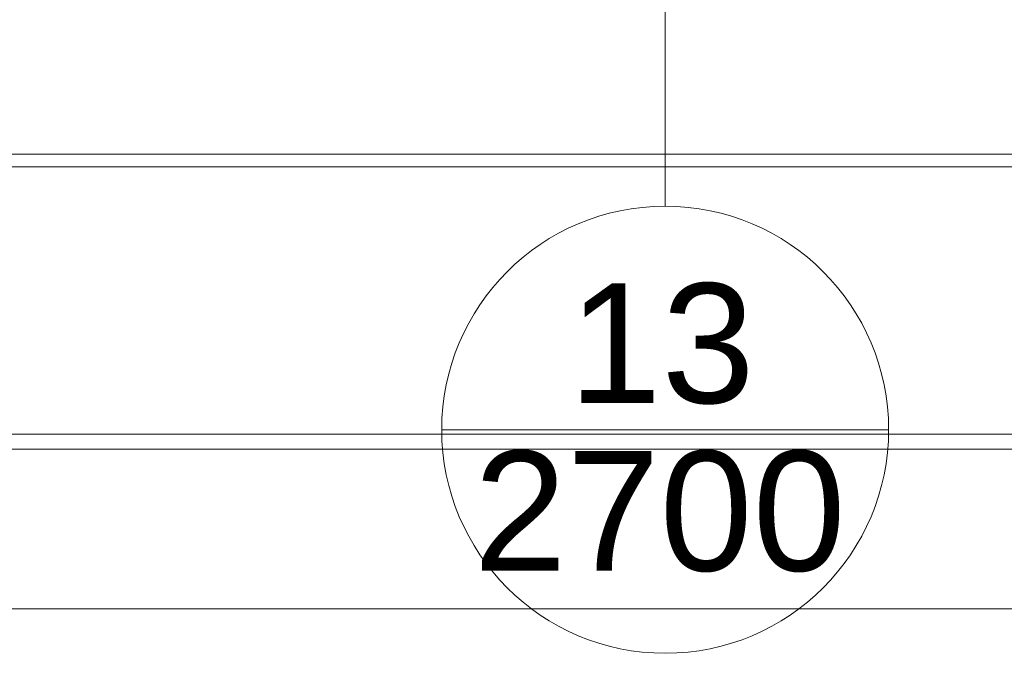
# Model space of a CAD drawing. Header units: metres. Extents: x 2.9 to 42.3, y -72.9 to -49.3.
# Tile 228 of 256: x 23.1 to 25, y -68.9 to -67.7. Entities that reach past the tile are written whole.
import ezdxf

# ---------------------------------------------------------------- set-up
doc = ezdxf.new("R2010")
doc.units = ezdxf.units.M
doc.layers.add('A-WALL', color=7, linetype='Continuous', lineweight=18)
doc.layers.add('DUTOS', color=7, linetype='Continuous', lineweight=18)
doc.layers.add('M-HVAC-CDFF-IDEN', color=1, linetype='Continuous', lineweight=9, true_color=0xff0000)
doc.styles.add('Arial_2', font='arial.ttf', dxfattribs={"height": 0.225})

# ---------------------------------------------------------------- blocks, each defined once
blk = doc.blocks.new('Paredes 15 - Paredes 6-6874455-2PAV')
at = {"layer": 'A-WALL', "color": 253, "true_color": 0xaaaaaa}
for p, q in [((26.2673, -67.9396), (23.0387, -67.9396)), ((12.8908, -68.442), (31.9487, -68.442))]:
    blk.add_line(p, q, dxfattribs=at)
blk = doc.blocks.new('Paredes 14 - Paredes 21-7832839-2PAV')
at = {"layer": 'A-WALL', "color": 253, "true_color": 0xaaaaaa}
for p, q in [((26.2673, -67.9156), (22.5437, -67.9156)), ((23.0387, -67.9396), (26.2673, -67.9396))]:
    blk.add_line(p, q, dxfattribs=at)
blk = doc.blocks.new('4 GRE - ESCOLA DE CINEMA E AUDIOVISUAL CINE REX R07_rvt-1-2PAV')
at = {"layer": 'A-WALL', "color": 253, "lineweight": 18, "true_color": 0xaaaaaa}
for name in ['Paredes 15 - Paredes 6-6874455-2PAV', 'Paredes 14 - Paredes 21-7832839-2PAV']:
    blk.add_blockref(name, (0, 0), dxfattribs=at)
blk = doc.blocks.new('M_Identificador de terminal de ar_BTS - Em caixas-852561-2PAV')
at = {"layer": 'M-HVAC-CDFF-IDEN'}
blk.add_line((-0.0056, 0), (0.0056, 0), dxfattribs=at)
blk.add_circle((0, 0), 0.0056, dxfattribs=at)

msp = doc.modelspace()

# ---------------------------------------------------------------- linework, layer by layer
at = {"layer": 'DUTOS', "color": 96, "true_color": 0x008000}
for p, q in [((36.0954, -68.4702), (16.755, -68.4702)), ((36.0954, -68.7702), (16.755, -68.7702))]:
    msp.add_line(p, q, dxfattribs=at)
at = {"layer": 'M-HVAC-CDFF-IDEN'}
msp.add_line((24.3495, -67.6384), (24.3495, -68.0134), dxfattribs=at)

# ---------------------------------------------------------------- block references
at = {"lineweight": 5}
msp.add_blockref('4 GRE - ESCOLA DE CINEMA E AUDIOVISUAL CINE REX R07_rvt-1-2PAV', (0, 0), dxfattribs=at)
at = {"layer": 'M-HVAC-CDFF-IDEN', "xscale": 74.99999999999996, "yscale": 74.99999999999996, "zscale": 74.99999999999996}
msp.add_blockref('M_Identificador de terminal de ar_BTS - Em caixas-852561-2PAV', (24.3495, -68.4334), dxfattribs=at)

# ---------------------------------------------------------------- texts
at = {"layer": 'M-HVAC-CDFF-IDEN', "color": 7, "char_height": 0.225, "attachment_point": 1, "style": 'Arial_2'}
for s, insert, width in [('13', (24.1681, -68.1583), 0.432911), ('2700', (23.9896, -68.4734), 0.865822)]:
    msp.add_mtext(s, dxfattribs=dict(at, insert=insert, width=width))

doc.saveas('drawing.dxf')
